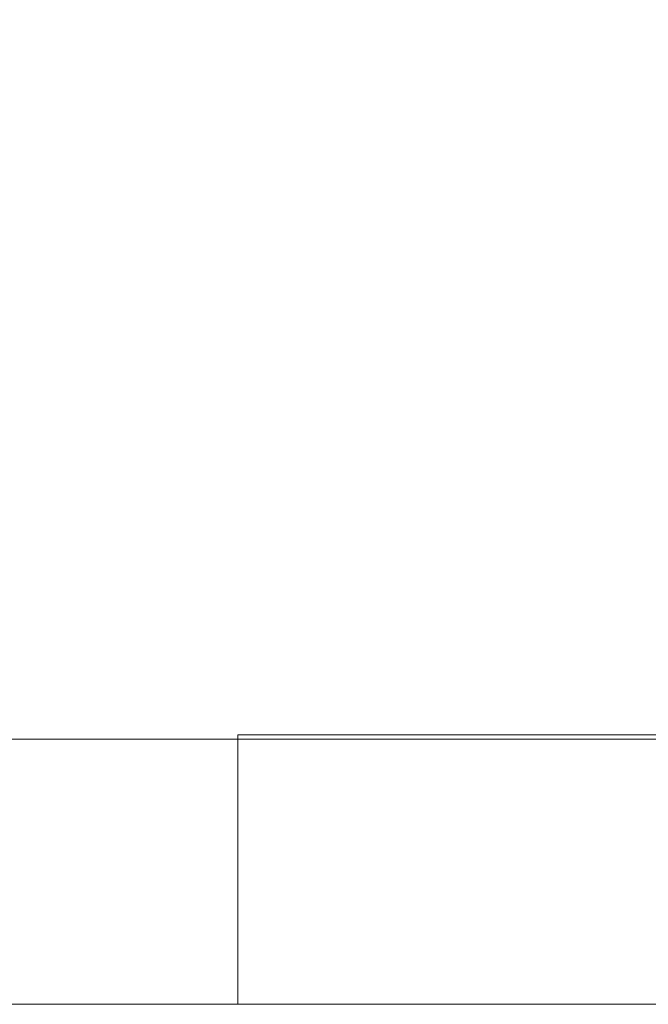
# Model space of a CAD drawing. Header units: centimetres. Extents: x -16 to 17.2, y -26.1 to -24.6.
# Tile 34 of 46: x 4.197 to 4.436, y -26.092 to -25.717. Entities that reach past the tile are written whole.
import ezdxf

# ---------------------------------------------------------------- set-up
doc = ezdxf.new("R2010")
doc.units = ezdxf.units.CM
doc.header["$LTSCALE"] = 2.54
doc.layers.add('Lucido design-1', color=7, linetype='Continuous')

# ---------------------------------------------------------------- blocks, each defined once
blk = doc.blocks.new('Gruppo-1')
at = {"color": 7, "linetype": 'Continuous', "lineweight": 9}
for points in [[(17.08, -24.59215, -166.92232), (17.08, -26.09215, -166.92232), (-15.92, -26.09215, -166.92232), (-15.92, -24.59215, -166.92232)], [(17.08, -24.59215, -151.42232), (17.08, -26.09215, -151.42232), (-15.92, -26.09215, -151.42232), (-15.92, -24.59215, -151.42232)], [(-3.12, -25.99122, -153.82232), (-3.12, -26.09215, -153.82232), (4.28, -26.09215, -153.82232), (4.28, -25.99122, -153.82232)], [(-3.12, -25.99122, -138.32232), (-3.12, -26.09215, -138.32232), (4.28, -26.09215, -138.32232), (4.28, -25.99122, -138.32232)], [(4.58, -25.98957, -153.82232), (4.58, -25.99122, -153.82232), (4.28, -25.99122, -153.82232), (4.28, -25.98957, -153.82232)], [(4.58, -25.98957, -138.32232), (4.58, -25.99122, -138.32232), (4.28, -25.99122, -138.32232), (4.28, -25.98957, -138.32232)]]:
    blk.add_3dface(points, dxfattribs=at)
for points, invisible_edges in [([(-3.12, -25.99122, -153.82232), (4.28, -25.99122, -153.82232), (5.58, -25.49264, -154.82232), (-4.42, -25.49264, -154.82232)], 10), ([(-3.12, -25.99122, -138.32232), (4.28, -25.99122, -138.32232), (5.58, -25.49264, -139.32232), (-4.42, -25.49264, -139.32232)], 10), ([(4.28, -25.99122, -153.82232), (4.58, -25.99122, -153.82232), (5.58, -25.49264, -154.82232)], 8), ([(4.28, -25.99122, -138.32232), (4.58, -25.99122, -138.32232), (5.58, -25.49264, -139.32232)], 8), ([(4.29309, -25.98957, -153.82204), (4.28, -25.98957, -153.82232), (4.28, -25.99122, -153.82232)], 8), ([(4.28, -25.99122, -153.82232), (4.28, -26.09215, -153.82232), (4.29309, -26.09215, -153.82204), (4.29309, -25.98957, -153.82204)], 12), ([(4.58, -25.98957, -153.82232), (4.28, -25.98957, -153.82232), (4.29309, -25.98957, -153.82204)], 8), ([(4.29309, -25.98957, -138.32204), (4.28, -25.98957, -138.32232), (4.28, -25.99122, -138.32232)], 8), ([(4.28, -25.99122, -138.32232), (4.28, -26.09215, -138.32232), (4.29309, -26.09215, -138.32204), (4.29309, -25.98957, -138.32204)], 12), ([(4.58, -25.98957, -138.32232), (4.28, -25.98957, -138.32232), (4.29309, -25.98957, -138.32204)], 8), ([(4.29309, -25.98957, -153.82204), (4.29309, -26.09215, -153.82204), (4.30615, -26.09215, -153.82118), (4.30615, -25.98957, -153.82118)], 5), ([(4.29309, -25.98957, -153.82204), (4.30615, -25.98957, -153.82118), (4.58, -25.98957, -153.82232)], 10), ([(4.29309, -25.98957, -138.32204), (4.29309, -26.09215, -138.32204), (4.30615, -26.09215, -138.32118), (4.30615, -25.98957, -138.32118)], 5), ([(4.29309, -25.98957, -138.32204), (4.30615, -25.98957, -138.32118), (4.58, -25.98957, -138.32232)], 10), ([(4.30615, -25.98957, -153.82118), (4.30615, -26.09215, -153.82118), (4.31916, -26.09215, -153.81976), (4.31916, -25.98957, -153.81976)], 5), ([(4.30615, -25.98957, -153.82118), (4.31916, -25.98957, -153.81976), (4.58, -25.98957, -153.82232)], 10), ([(4.30615, -25.98957, -138.32118), (4.30615, -26.09215, -138.32118), (4.31916, -26.09215, -138.31976), (4.31916, -25.98957, -138.31976)], 5), ([(4.30615, -25.98957, -138.32118), (4.31916, -25.98957, -138.31976), (4.58, -25.98957, -138.32232)], 10), ([(4.31916, -25.98957, -153.81976), (4.31916, -26.09215, -153.81976), (4.33209, -26.09215, -153.81777), (4.33209, -25.98957, -153.81777)], 5), ([(4.58, -25.98957, -153.82232), (4.31916, -25.98957, -153.81976), (4.33209, -25.98957, -153.81777)], 9), ([(4.31916, -25.98957, -138.31976), (4.31916, -26.09215, -138.31976), (4.33209, -26.09215, -138.31777), (4.33209, -25.98957, -138.31777)], 5), ([(4.58, -25.98957, -138.32232), (4.31916, -25.98957, -138.31976), (4.33209, -25.98957, -138.31777)], 9), ([(4.33209, -25.98957, -153.81777), (4.33209, -26.09215, -153.81777), (4.34493, -26.09215, -153.81521), (4.34493, -25.98957, -153.81521)], 5), ([(4.58, -25.98957, -153.82232), (4.33209, -25.98957, -153.81777), (4.34493, -25.98957, -153.81521)], 9), ([(4.33209, -25.98957, -138.31777), (4.33209, -26.09215, -138.31777), (4.34493, -26.09215, -138.31521), (4.34493, -25.98957, -138.31521)], 5), ([(4.58, -25.98957, -138.32232), (4.33209, -25.98957, -138.31777), (4.34493, -25.98957, -138.31521)], 9), ([(4.34493, -25.98957, -153.81521), (4.34493, -26.09215, -153.81521), (4.35765, -26.09215, -153.8121), (4.35765, -25.98957, -153.8121)], 5), ([(4.58, -25.98957, -153.82232), (4.34493, -25.98957, -153.81521), (4.35765, -25.98957, -153.8121)], 9), ([(4.34493, -25.98957, -138.31521), (4.34493, -26.09215, -138.31521), (4.35765, -26.09215, -138.3121), (4.35765, -25.98957, -138.3121)], 5), ([(4.58, -25.98957, -138.32232), (4.34493, -25.98957, -138.31521), (4.35765, -25.98957, -138.3121)], 9), ([(4.35765, -25.98957, -153.8121), (4.35765, -26.09215, -153.8121), (4.37021, -26.09215, -153.80844), (4.37021, -25.98957, -153.80844)], 5), ([(4.35765, -25.98957, -153.8121), (4.37021, -25.98957, -153.80844), (4.58, -25.98957, -153.82232)], 10), ([(4.35765, -25.98957, -138.3121), (4.35765, -26.09215, -138.3121), (4.37021, -26.09215, -138.30844), (4.37021, -25.98957, -138.30844)], 5), ([(4.35765, -25.98957, -138.3121), (4.37021, -25.98957, -138.30844), (4.58, -25.98957, -138.32232)], 10), ([(4.37021, -25.98957, -153.80844), (4.37021, -26.09215, -153.80844), (4.38261, -26.09215, -153.80423), (4.38261, -25.98957, -153.80423)], 5), ([(4.58, -25.98957, -153.82232), (4.37021, -25.98957, -153.80844), (4.38261, -25.98957, -153.80423)], 9), ([(4.37021, -25.98957, -138.30844), (4.37021, -26.09215, -138.30844), (4.38261, -26.09215, -138.30423), (4.38261, -25.98957, -138.30423)], 5), ([(4.58, -25.98957, -138.32232), (4.37021, -25.98957, -138.30844), (4.38261, -25.98957, -138.30423)], 9), ([(4.38261, -25.98957, -153.80423), (4.38261, -26.09215, -153.80423), (4.39481, -26.09215, -153.79949), (4.39481, -25.98957, -153.79949)], 5), ([(4.58, -25.98957, -153.82232), (4.38261, -25.98957, -153.80423), (4.39481, -25.98957, -153.79949)], 9), ([(4.38261, -25.98957, -138.30423), (4.38261, -26.09215, -138.30423), (4.39481, -26.09215, -138.29949), (4.39481, -25.98957, -138.29949)], 5), ([(4.58, -25.98957, -138.32232), (4.38261, -25.98957, -138.30423), (4.39481, -25.98957, -138.29949)], 9), ([(4.39481, -25.98957, -153.79949), (4.39481, -26.09215, -153.79949), (4.40679, -26.09215, -153.79422), (4.40679, -25.98957, -153.79422)], 5), ([(4.39481, -25.98957, -153.79949), (4.40679, -25.98957, -153.79422), (4.58, -25.98957, -153.82232)], 10), ([(4.39481, -25.98957, -138.29949), (4.39481, -26.09215, -138.29949), (4.40679, -26.09215, -138.29422), (4.40679, -25.98957, -138.29422)], 5), ([(4.39481, -25.98957, -138.29949), (4.40679, -25.98957, -138.29422), (4.58, -25.98957, -138.32232)], 10), ([(4.40679, -25.98957, -153.79422), (4.40679, -26.09215, -153.79422), (4.41852, -26.09215, -153.78843), (4.41852, -25.98957, -153.78843)], 5), ([(4.58, -25.98957, -153.82232), (4.40679, -25.98957, -153.79422), (4.41852, -25.98957, -153.78843)], 9), ([(4.40679, -25.98957, -138.29422), (4.40679, -26.09215, -138.29422), (4.41852, -26.09215, -138.28843), (4.41852, -25.98957, -138.28843)], 5), ([(4.58, -25.98957, -138.32232), (4.40679, -25.98957, -138.29422), (4.41852, -25.98957, -138.28843)], 9), ([(4.41852, -25.98957, -153.78843), (4.41852, -26.09215, -153.78843), (4.43, -26.09215, -153.78213), (4.43, -25.98957, -153.78213)], 5), ([(4.58, -25.98957, -153.82232), (4.41852, -25.98957, -153.78843), (4.43, -25.98957, -153.78213)], 9), ([(4.41852, -25.98957, -138.28843), (4.41852, -26.09215, -138.28843), (4.43, -26.09215, -138.28213), (4.43, -25.98957, -138.28213)], 5), ([(4.58, -25.98957, -138.32232), (4.41852, -25.98957, -138.28843), (4.43, -25.98957, -138.28213)], 9), ([(4.43, -25.98957, -153.78213), (4.43, -26.09215, -153.78213), (4.44119, -26.09215, -153.77534), (4.44119, -25.98957, -153.77534)], 5), ([(4.43, -25.98957, -153.78213), (4.44119, -25.98957, -153.77534), (4.58, -25.98957, -153.82232)], 10), ([(4.43, -25.98957, -138.28213), (4.43, -26.09215, -138.28213), (4.44119, -26.09215, -138.27534), (4.44119, -25.98957, -138.27534)], 5), ([(4.43, -25.98957, -138.28213), (4.44119, -25.98957, -138.27534), (4.58, -25.98957, -138.32232)], 10), ([(-15.92, -26.09215, -166.92232), (15.98, -26.09215, -166.02232), (-14.82, -26.09215, -166.02232)], 11), ([(17.18, -26.09215, -166.82232), (-15.92, -26.09215, -166.92232), (17.08, -26.09215, -166.92232)], 9), ([(17.18, -26.09215, -166.82232), (17.18, -26.09215, -166.02232), (15.98, -26.09215, -166.02232), (-15.92, -26.09215, -166.92232)], 12), ([(-15.92, -26.09215, -151.42232), (15.98, -26.09215, -150.52232), (-14.82, -26.09215, -150.52232)], 11), ([(17.18, -26.09215, -151.32232), (-15.92, -26.09215, -151.42232), (17.08, -26.09215, -151.42232)], 9), ([(17.18, -26.09215, -151.32232), (17.18, -26.09215, -150.52232), (15.98, -26.09215, -150.52232), (-15.92, -26.09215, -151.42232)], 12), ([(15.98, -26.09215, -166.02232), (-14.82, -26.09215, -163.62232), (-14.82, -26.09215, -164.82232)], 11), ([(-14.82, -26.09215, -164.82232), (-14.82, -26.09215, -166.02232), (15.98, -26.09215, -166.02232)], 10), ([(15.98, -26.09215, -166.02232), (-14.82, -26.09215, -161.22232), (-14.82, -26.09215, -162.42232)], 11), ([(-14.82, -26.09215, -162.42232), (-14.82, -26.09215, -163.62232), (15.98, -26.09215, -166.02232)], 10), ([(15.98, -26.09215, -166.02232), (-14.82, -26.09215, -158.82232), (-14.82, -26.09215, -160.02232)], 11), ([(-14.82, -26.09215, -160.02232), (-14.82, -26.09215, -161.22232), (15.98, -26.09215, -166.02232)], 10), ([(15.98, -26.09215, -166.02232), (-14.82, -26.09215, -156.42232), (-14.82, -26.09215, -157.62232)], 11), ([(-14.82, -26.09215, -154.02232), (4.28, -26.09215, -153.82232), (-3.12, -26.09215, -153.82232)], 9), ([(-14.82, -26.09215, -157.62232), (-14.82, -26.09215, -158.82232), (15.98, -26.09215, -166.02232)], 10), ([(15.98, -26.09215, -166.02232), (-14.82, -26.09215, -154.02232), (-14.82, -26.09215, -155.22232)], 11), ([(4.28, -26.09215, -153.82232), (-14.82, -26.09215, -154.02232), (15.98, -26.09215, -166.02232)], 11), ([(-14.82, -26.09215, -155.22232), (-14.82, -26.09215, -156.42232), (15.98, -26.09215, -166.02232)], 10), ([(15.98, -26.09215, -150.52232), (-14.82, -26.09215, -148.12232), (-14.82, -26.09215, -149.32232)], 11), ([(-14.82, -26.09215, -149.32232), (-14.82, -26.09215, -150.52232), (15.98, -26.09215, -150.52232)], 10), ([(15.98, -26.09215, -150.52232), (-14.82, -26.09215, -145.72232), (-14.82, -26.09215, -146.92232)], 11), ([(-14.82, -26.09215, -146.92232), (-14.82, -26.09215, -148.12232), (15.98, -26.09215, -150.52232)], 10), ([(15.98, -26.09215, -150.52232), (-14.82, -26.09215, -143.32232), (-14.82, -26.09215, -144.52232)], 11), ([(-14.82, -26.09215, -144.52232), (-14.82, -26.09215, -145.72232), (15.98, -26.09215, -150.52232)], 10), ([(15.98, -26.09215, -150.52232), (-14.82, -26.09215, -140.92232), (-14.82, -26.09215, -142.12232)], 11), ([(-14.82, -26.09215, -138.52232), (4.28, -26.09215, -138.32232), (-3.12, -26.09215, -138.32232)], 9), ([(-14.82, -26.09215, -142.12232), (-14.82, -26.09215, -143.32232), (15.98, -26.09215, -150.52232)], 10), ([(15.98, -26.09215, -150.52232), (-14.82, -26.09215, -138.52232), (-14.82, -26.09215, -139.72232)], 11), ([(4.28, -26.09215, -138.32232), (-14.82, -26.09215, -138.52232), (15.98, -26.09215, -150.52232)], 11), ([(-14.82, -26.09215, -139.72232), (-14.82, -26.09215, -140.92232), (15.98, -26.09215, -150.52232)], 10), ([(15.98, -26.09215, -166.02232), (4.29309, -26.09215, -153.82204), (4.28, -26.09215, -153.82232)], 9), ([(15.98, -26.09215, -150.52232), (4.29309, -26.09215, -138.32204), (4.28, -26.09215, -138.32232)], 9), ([(15.98, -26.09215, -166.02232), (4.30615, -26.09215, -153.82118), (4.29309, -26.09215, -153.82204)], 9), ([(15.98, -26.09215, -150.52232), (4.30615, -26.09215, -138.32118), (4.29309, -26.09215, -138.32204)], 9), ([(4.31916, -26.09215, -153.81976), (4.30615, -26.09215, -153.82118), (15.98, -26.09215, -166.02232)], 10), ([(4.31916, -26.09215, -138.31976), (4.30615, -26.09215, -138.32118), (15.98, -26.09215, -150.52232)], 10), ([(15.98, -26.09215, -166.02232), (4.33209, -26.09215, -153.81777), (4.31916, -26.09215, -153.81976)], 9), ([(15.98, -26.09215, -150.52232), (4.33209, -26.09215, -138.31777), (4.31916, -26.09215, -138.31976)], 9), ([(4.34493, -26.09215, -153.81521), (4.33209, -26.09215, -153.81777), (15.98, -26.09215, -166.02232)], 10), ([(4.34493, -26.09215, -138.31521), (4.33209, -26.09215, -138.31777), (15.98, -26.09215, -150.52232)], 10), ([(4.35765, -26.09215, -153.8121), (4.34493, -26.09215, -153.81521), (15.98, -26.09215, -166.02232)], 10), ([(4.35765, -26.09215, -138.3121), (4.34493, -26.09215, -138.31521), (15.98, -26.09215, -150.52232)], 10), ([(4.37021, -26.09215, -153.80844), (4.35765, -26.09215, -153.8121), (15.98, -26.09215, -166.02232)], 10), ([(4.37021, -26.09215, -138.30844), (4.35765, -26.09215, -138.3121), (15.98, -26.09215, -150.52232)], 10), ([(4.38261, -26.09215, -153.80423), (4.37021, -26.09215, -153.80844), (15.98, -26.09215, -166.02232)], 10), ([(4.38261, -26.09215, -138.30423), (4.37021, -26.09215, -138.30844), (15.98, -26.09215, -150.52232)], 10), ([(4.39481, -26.09215, -153.79949), (4.38261, -26.09215, -153.80423), (15.98, -26.09215, -166.02232)], 10), ([(4.39481, -26.09215, -138.29949), (4.38261, -26.09215, -138.30423), (15.98, -26.09215, -150.52232)], 10), ([(15.98, -26.09215, -166.02232), (4.40679, -26.09215, -153.79422), (4.39481, -26.09215, -153.79949)], 9), ([(15.98, -26.09215, -150.52232), (4.40679, -26.09215, -138.29422), (4.39481, -26.09215, -138.29949)], 9), ([(4.41852, -26.09215, -153.78843), (4.40679, -26.09215, -153.79422), (15.98, -26.09215, -166.02232)], 10), ([(4.41852, -26.09215, -138.28843), (4.40679, -26.09215, -138.29422), (15.98, -26.09215, -150.52232)], 10), ([(4.43, -26.09215, -153.78213), (4.41852, -26.09215, -153.78843), (15.98, -26.09215, -166.02232)], 10), ([(4.43, -26.09215, -138.28213), (4.41852, -26.09215, -138.28843), (15.98, -26.09215, -150.52232)], 10), ([(15.98, -26.09215, -166.02232), (4.44119, -26.09215, -153.77534), (4.43, -26.09215, -153.78213)], 9), ([(15.98, -26.09215, -150.52232), (4.44119, -26.09215, -138.27534), (4.43, -26.09215, -138.28213)], 9)]:
    blk.add_3dface(points, dxfattribs=dict(at, invisible_edges=invisible_edges))

msp = doc.modelspace()

# ---------------------------------------------------------------- block references
at = {"layer": 'Lucido design-1', "color": 7}
msp.add_blockref('Gruppo-1', (0, 0), dxfattribs=at)

doc.saveas('drawing.dxf')
